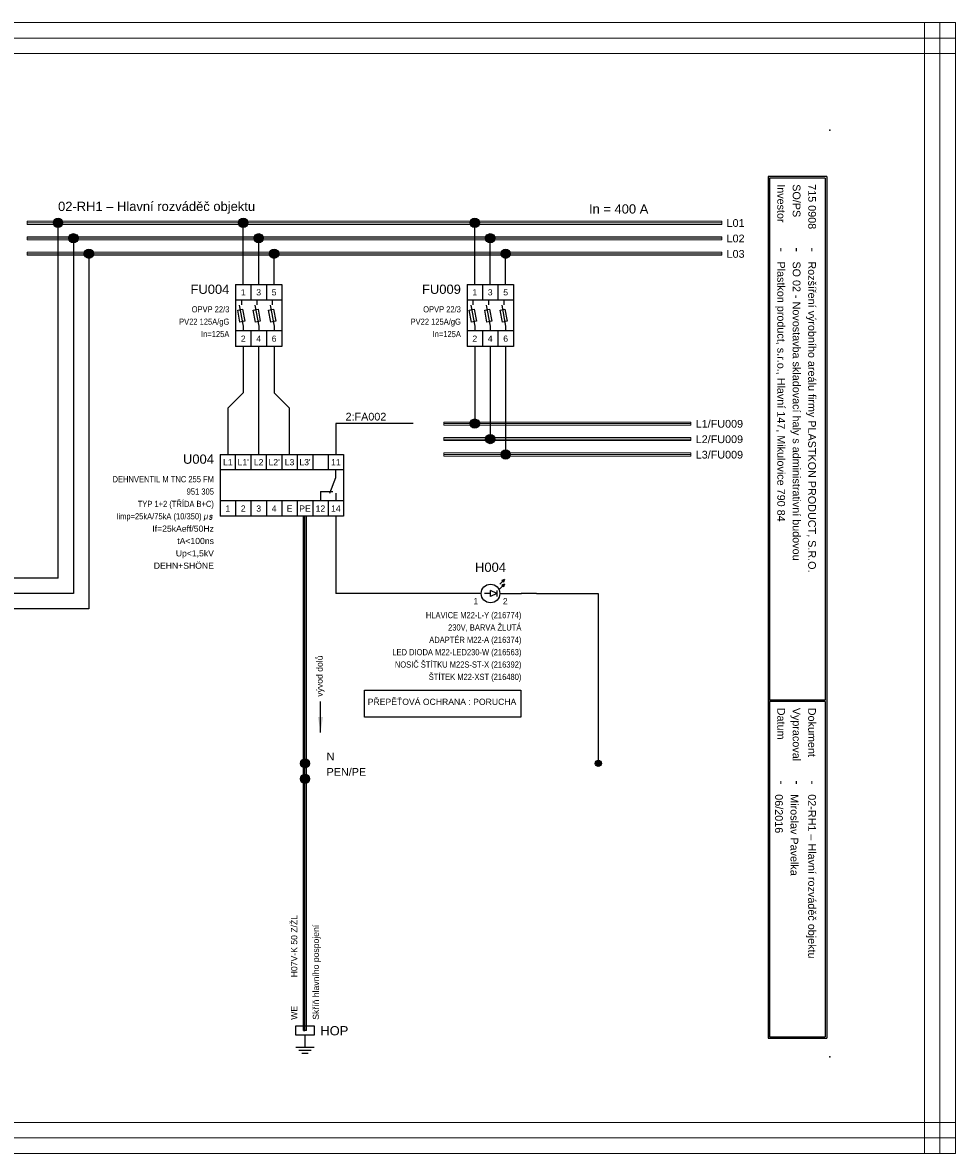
# Model space of a CAD drawing. Extents: x -721 to 7843, y 2912 to 4139.
# Tile 4 of 32: x 309 to 611, y 3359 to 3725. Entities that reach past the tile are written whole.
import ezdxf
from ezdxf.enums import TextEntityAlignment as Align

# ---------------------------------------------------------------- set-up
doc = ezdxf.new("R2010")
doc.units = 0
doc.header["$MEASUREMENT"] = 0
for name, color, linetype in [('1-KRESBA', 7, 'Continuous'), ('__Bílá', 7, 'Continuous'), ('__Oranžová', 30, 'Continuous'), ('__Rudá 010', 10, 'Continuous'), ('__Svmodrá', 4, 'Continuous'), ('__Vínová 220', 220, 'Continuous'), ('__Zelená', 3, 'Continuous'), ('__Černá 250', 7, 'Continuous')]:
    doc.layers.add(name, color=color, linetype=linetype)
doc.styles.add('Arial', font='arial.ttf')
doc.styles.add('GENERATED_STYLE_1', font='arial.ttf')
doc.styles.add('GREEKC', font='greekc', dxfattribs={"width": 0.8, "height": 1.3})
doc.styles.add('ROMANC', font='romanc', dxfattribs={"height": 2})
doc.styles.get("Standard").update_dxf_attribs({"font": 'txt.shx'})
doc.dimstyles.get("Standard").update_dxf_attribs({"dimtxt": 0.18, "dimasz": 0.18, "dimexe": 0.18, "dimexo": 0.0625, "dimgap": 0.09, "dimtad": 0, "dimtih": 1, "dimtoh": 1, "dimdec": 4, "dimzin": 0, "dimdsep": 46, "dimtxsty": 'Standard', "dimcen": 0.09, "dimadec": 0, "dimazin": 0, "dimtfac": 1, "dimtdec": 4, "dimtofl": 0, "dimtmove": 0, "dimatfit": 3, "dimfxl": 1, "dimtolj": 1, "dimtzin": 0, "dimarcsym": 0})

# ---------------------------------------------------------------- blocks, each defined once
blk = doc.blocks.new('BLK_Razítko_malé_pro_rozváděče')
at = {"layer": '__Bílá'}
for p, q in [((15, -1), (15, -20)), ((15, -1), (294, -1)), ((15.5, -1.5), (15.5, -19.5)), ((15.5, -1.5), (184.5, -1.5)), ((184.5, -1.5), (184.5, -19.5)), ((185, -1.5), (185, -19.5)), ((185, -1.5), (293.5, -1.5)), ((293.5, -19.5), (293.5, -1.5)), ((294, -20), (294, -1)), ((15, -20), (294, -20)), ((15.5, -19.5), (184.5, -19.5)), ((185, -19.5), (293.5, -19.5)), ((15, -405), (15, -419)), ((15, -405), (294, -405)), ((15.5, -405.5), (15.5, -418.5)), ((15.5, -405.5), (194.5, -405.5)), ((194.5, -405.5), (194.5, -418.5)), ((195, -405.5), (195, -418.5)), ((195, -405.5), (293.5, -405.5)), ((293.5, -405.5), (293.5, -418.5)), ((294, -405), (294, -419)), ((15, -419), (294, -419)), ((15.5, -418.5), (194.5, -418.5)), ((195, -418.5), (293.5, -418.5))]:
    blk.add_line(p, q, dxfattribs=at)
for p in [(0, 0), (300, 0), (0, -420), (300, -420)]:
    blk.add_point(p, dxfattribs=at)
at = {"layer": '__Bílá', "style": 'Arial'}
for s, height, p in [('-', 3, (38, -7)), ('Dokument', 2.5, (187, -7)), ('-', 3, (210.5, -7)), ('SO/PS', 2.5, (17.5, -12)), ('-', 3, (38, -12)), ('Vypracoval', 2.5, (187, -12)), ('-', 3, (210.5, -12)), ('Investor', 2.5, (17.5, -17)), ('Datum', 2.5, (187, -17)), ('-', 3, (38, -17)), ('-', 3, (210.5, -17)), ('PVLK PROJECT s.r.o. , Langrova 195/33,  787 01 Šumperk', 2.5, (17.5, -411)), ('Copyright © 2012 PVLK', 2.5, (197, -411)), ('Telefon: 773 836 685, mobil: 777 848 204, e-mail: %%Upavelka@pvlk.cz', 2.5, (17.5, -416)), ('Číslo dokumentu .....', 2.5, (197, -416))]:
    blk.add_text(s, height=height, dxfattribs=at).set_placement(p)
at = {"layer": '__Vínová 220', "char_height": 2.5, "attachment_point": 7, "style": 'Arial'}
for s, insert in [('715 0908', (17.5, -7)), ('Rozšíření výrobního areálu firmy PLASTKON PRODUCT, S.R.O.', (42.5, -7.75)), ('02-RH1 – Hlavní rozváděč objektu', (215, -7.75)), ('SO 02 - Novostavba skladovací haly s administrativní budovou', (42.5, -12.75)), ('Miroslav Pavelka', (215, -12.75)), ('Plastkon product, s.r.o., Hlavní 147, Mikulovice 790 84', (42.5, -17.75)), ('06/2016', (215, -17.75))]:
    blk.add_mtext(s, dxfattribs=dict(at, insert=insert))
at = {"layer": '__Vínová 220', "style": 'Arial'}
blk.add_attdef('ČÍSLO', text='', height=4, dxfattribs=at).set_placement((290, -416), align=Align.RIGHT)
blk = doc.blocks.new('HOP01')
for p, q in [((0, 0), (2, 0)), ((2, 1.5), (2, -1.5)), ((2.5, 1), (2.5, -1)), ((3, 0.5), (3, -0.5))]:
    blk.add_line(p, q)
blk.add_lwpolyline([(-1.5, 1.5), (0, 1.5), (0, -1.5), (-1.5, -1.5)], close=True)
blk = doc.blocks.new('L0001A02')
at = {"linetype": 'Continuous'}
h = blk.add_hatch(color=256, dxfattribs=at)
edge = h.paths.add_edge_path()
edge.add_arc((0, 0), 1.5, 0, 360)
blk.add_circle((0, 0), 1.5)
blk = doc.blocks.new('V0085A01')
h = blk.add_hatch(color=256)
edge = h.paths.add_edge_path()
edge.add_arc((0, 0), 1, 0, 360)
blk.add_circle((0, 0), 1)
blk = doc.blocks.new('dehn0101')
for p, q in [((-2.5, 10), (37.5, 10)), ((-2.5, 10), (-2.5, -10)), ((2.5, 5), (2.5, 10)), ((7.5, 10), (7.5, 5)), ((7.5, 10), (7.5, 5)), ((12.5, 5), (12.5, 10)), ((17.5, 10), (17.5, 5)), ((22.5, 10), (22.5, 5)), ((27.5, 10), (27.5, 5)), ((32.5, 10), (32.5, 5)), ((37.5, 10), (37.5, -10)), ((37.5, 10), (37.5, -10)), ((37.5, 5), (-2.5, 5)), ((35, 2.5), (35, 5)), ((33, -2.5), (35, 2.5)), ((30, -2), (34, -2)), ((30, -2), (30, -5)), ((35, -2.5), (35, -5)), ((37.5, -5), (-2.5, -5)), ((2.5, -5), (2.5, -10)), ((7.5, -5), (7.5, -10)), ((7.5, -5), (7.5, -10)), ((12.5, -5), (12.5, -10)), ((17.5, -5), (17.5, -10)), ((22.5, -5), (22.5, -10)), ((27.5, -5), (27.5, -10)), ((32.5, -5), (32.5, -10)), ((37.5, -10), (-2.5, -10))]:
    blk.add_line(p, q)
at = {"style": 'Arial'}
for s, p in [('L1', (0, 6.5)), ("L1'", (5, 6.5)), ('L2', (10, 6.5)), ("L2'", (15, 6.5)), ('L3', (20, 6.5)), ("L3'", (25, 6.5)), ('11', (35, 6.5)), ('1', (0, -8.5)), ('2', (5, -8.5)), ('3', (10, -8.5)), ('4', (15, -8.5)), ('E', (20, -8.5)), ('PE', (25, -8.5)), ('12', (30, -8.5)), ('14', (35, -8.5))]:
    blk.add_text(s, height=2, dxfattribs=at).set_placement(p, align=Align.CENTER)
at = {"oblique": 10, "width": 0.8}
for s, style, p in [('m', 'GREEKC', (-6.5, -11)), ('s', 'ROMANC', (-5, -11))]:
    blk.add_text(s, height=2, dxfattribs=dict(at, style=style)).set_placement(p, align=Align.RIGHT)
at = {"style": 'Arial'}
for tag, height, p in [('POPIS', 3, (-4.5, 7)), ('IF', 2, (-4.5, -15)), ('TR', 2, (-4.5, -19)), ('UP', 2, (-4.5, -23)), ('DOPLŇ1', 2, (-4.5, -27))]:
    blk.add_attdef(tag, text='', height=height, dxfattribs=at).set_placement(p, align=Align.RIGHT)
at = {"style": 'Arial', "width": 0.8}
for tag, p in [('TYP', (-4.5, 1)), ('KATALOG', (-4.5, -3)), ('TŘÍDA', (-4.5, -7)), ('IIMP', (-8.5, -11))]:
    blk.add_attdef(tag, text='', height=2, dxfattribs=at).set_placement(p, align=Align.RIGHT)
blk = doc.blocks.new('*X10')
at = {"color": 0, "linetype": 'Continuous'}
for p, q in [((988.7, 4312.7), (988.7, 4312.7)), ((989.2, 4312.2), (988.7, 4312.7)), ((988.72, 4312.68), (988.78, 4312.73)), ((989.21, 4312.24), (988.74, 4312.71)), ((988.75, 4312.65), (988.85, 4312.76)), ((988.77, 4312.63), (988.92, 4312.78)), ((989.23, 4312.27), (988.77, 4312.73)), ((988.79, 4312.61), (988.99, 4312.81)), ((989.24, 4312.3), (988.8, 4312.74)), ((988.81, 4312.59), (989.06, 4312.84)), ((989.25, 4312.33), (988.83, 4312.75)), ((988.84, 4312.56), (989.14, 4312.86)), ((988.86, 4312.54), (989.21, 4312.89)), ((989.26, 4312.37), (988.87, 4312.76)), ((988.88, 4312.52), (989.28, 4312.92)), ((988.9, 4312.5), (989.35, 4312.94)), ((989.27, 4312.4), (988.9, 4312.77)), ((988.93, 4312.47), (989.42, 4312.97)), ((989.29, 4312.43), (988.93, 4312.79)), ((988.95, 4312.45), (989.5, 4313)), ((989.3, 4312.46), (988.96, 4312.8)), ((988.97, 4312.43), (989.47, 4312.93)), ((988.99, 4312.41), (989.45, 4312.86)), ((989.31, 4312.5), (989, 4312.81)), ((989.02, 4312.38), (989.42, 4312.79)), ((989.32, 4312.53), (989.03, 4312.82)), ((989.04, 4312.36), (989.39, 4312.72)), ((989.34, 4312.56), (989.06, 4312.84)), ((989.06, 4312.34), (989.37, 4312.65)), ((989.08, 4312.32), (989.34, 4312.57)), ((989.35, 4312.6), (989.1, 4312.85)), ((989.11, 4312.29), (989.31, 4312.5)), ((989.36, 4312.63), (989.13, 4312.86)), ((989.13, 4312.27), (989.29, 4312.43)), ((989.37, 4312.66), (989.16, 4312.87)), ((989.38, 4312.69), (989.19, 4312.88)), ((989.4, 4312.73), (989.23, 4312.9)), ((989.41, 4312.76), (989.26, 4312.91)), ((989.42, 4312.79), (989.29, 4312.92)), ((989.43, 4312.82), (989.32, 4312.93)), ((989.45, 4312.86), (989.36, 4312.95)), ((989.46, 4312.89), (989.39, 4312.96)), ((989.47, 4312.92), (989.42, 4312.97)), ((989.48, 4312.95), (989.45, 4312.98)), ((989.5, 4312.99), (989.49, 4313)), ((989.15, 4312.25), (989.26, 4312.36)), ((989.17, 4312.23), (989.23, 4312.29)), ((989.2, 4312.2), (989.21, 4312.21))]:
    blk.add_line(p, q, dxfattribs=at)
blk = doc.blocks.new('MOE01004')
for p, q in [((3, 3), (4.5, 4.5)), ((4.5, 4.5), (3.7, 4.2)), ((3.7, 4.2), (4.2, 3.7)), ((4.5, 4.5), (4.2, 3.7)), ((-3, 0), (-10, 0)), ((0, 0), (-2, 0)), ((2, 0), (0, 1)), ((0, -1), (0, 1)), ((2, 0), (0, -1)), ((2, 1), (2, -1)), ((3, 1.5), (4.5, 3)), ((3, 0), (10, 0)), ((4.5, 3), (3.7, 2.7)), ((3.7, 2.7), (4.2, 2.2)), ((4.5, 3), (4.2, 2.2))]:
    blk.add_line(p, q)
blk.add_circle((0, 0), 3)
for p in [(-985, -4308.5), (-985, -4310)]:
    blk.add_blockref('*X10', p)
at = {"style": 'Arial'}
blk.add_attdef('POPIS', text='', height=3, dxfattribs=at).set_placement((0, 7), align=Align.CENTER)
blk.add_attdef('1', text='', height=2, dxfattribs=at).set_placement((-4, -3.5), align=Align.RIGHT)
blk.add_attdef('2', (4, -3.5), '', height=2, dxfattribs=at)
at = {"style": 'Arial', "width": 0.8}
for tag, p in [('TYP', (10, -8)), ('BARVA', (10, -12)), ('DOPLŇ1', (10, -16)), ('DOPLŇ2', (10, -20)), ('DOPLŇ3', (10, -24)), ('DOPLŇ4', (10, -28)), ('DOPLŇ5', (10, -32))]:
    blk.add_attdef(tag, text='', height=2, dxfattribs=at).set_placement(p, align=Align.RIGHT)
blk = doc.blocks.new('OEZA2501')
for p, q in [((-2.5, 10), (-2.5, -10)), ((-2.5, 10), (12.5, 10)), ((2.5, 10), (2.5, 5)), ((7.5, 10), (7.5, 5)), ((12.5, 10), (12.5, -10)), ((12.5, 5), (-2.5, 5)), ((-0.5, 3.5), (-0.5, 5)), ((4.5, 3.5), (4.5, 5)), ((9.5, 3.5), (9.5, 5)), ((-1.79, 1.76), (-0.21, 2.05)), ((-1.06, -2.17), (-1.79, 1.76)), ((-1.27, 3.38), (0, -3.5)), ((-0.21, 2.05), (0.51, -1.88)), ((3.21, 1.76), (4.79, 2.05)), ((3.94, -2.17), (3.21, 1.76)), ((3.73, 3.38), (5, -3.5)), ((4.79, 2.05), (5.51, -1.88)), ((8.21, 1.76), (9.79, 2.05)), ((8.94, -2.17), (8.21, 1.76)), ((8.73, 3.38), (10, -3.5)), ((9.79, 2.05), (10.51, -1.88)), ((0.51, -1.88), (-1.06, -2.17)), ((0, -3.5), (0, -5)), ((5.51, -1.88), (3.94, -2.17)), ((5, -3.5), (5, -5)), ((10.51, -1.88), (8.94, -2.17)), ((10, -3.5), (10, -5)), ((12.5, -5), (-2.5, -5)), ((2.5, -5), (2.5, -10)), ((7.5, -5), (7.5, -10)), ((12.5, -10), (-2.5, -10))]:
    blk.add_line(p, q)
at = {"style": 'Arial'}
for s, p in [('1', (0, 6.5)), ('3', (5, 6.5)), ('5', (10, 6.5)), ('2', (0, -8.5)), ('4', (5, -8.5)), ('6', (10, -8.5))]:
    blk.add_text(s, height=2, dxfattribs=at).set_placement(p, align=Align.CENTER)
blk.add_attdef('POPIS', text='', height=3, dxfattribs=at).set_placement((-4.5, 7), align=Align.RIGHT)
at = {"style": 'Arial', "width": 0.8}
for tag, p in [('TYP', (-4.5, 1)), ('POJISTKA', (-4.5, -3)), ('PROUD', (-4.5, -7)), ('DOPLŇ1', (-4.5, -11)), ('DOPLŇ2', (-4.5, -15))]:
    blk.add_attdef(tag, text='', height=2, dxfattribs=at).set_placement(p, align=Align.RIGHT)

msp = doc.modelspace()

# ---------------------------------------------------------------- linework, layer by layer
at = {"layer": '1-KRESBA'}
for p, q in [((320, 3545), (320, 3660)), ((380, 3640), (380, 3660)), ((455, 3640), (455, 3660)), ((325, 3655), (325, 3540)), ((385, 3640), (385, 3655)), ((460, 3640), (460, 3655)), ((330, 3650), (330, 3535)), ((390, 3640), (390, 3650)), ((465, 3640), (465, 3650)), ((380, 3620), (380, 3605)), ((385, 3585), (385, 3620)), ((390, 3620), (390, 3605)), ((455, 3620), (455, 3595)), ((460, 3620), (460, 3590)), ((465, 3620), (465, 3585)), ((380, 3605), (375, 3600)), ((390, 3605), (395, 3600)), ((375, 3600), (375, 3585)), ((395, 3585), (395, 3600)), ((435, 3595), (410, 3595)), ((410, 3595), (410, 3585)), ((399.5, 3398.53), (399.5, 3565)), ((399.5, 3565), (400, 3565)), ((400, 3398.53), (400, 3565)), ((400.5, 3565), (400, 3565)), ((400.5, 3398.53), (400.5, 3565)), ((410, 3565), (410, 3540)), ((320, 3545), (195, 3545)), ((325, 3540), (205, 3540)), ((450, 3540), (410, 3540)), ((475, 3540), (470, 3540)), ((475, 3540), (495, 3540)), ((495, 3540), (495, 3485)), ((330, 3535), (215, 3535)), ((399.5, 3398.53), (400, 3398.53)), ((400.5, 3398.53), (400, 3398.53))]:
    msp.add_line(p, q, dxfattribs=at)
at = {"layer": '__Oranžová', "lineweight": 0}
for p, q in [((310, 3660.5), (310, 3660)), ((310, 3660.5), (535, 3660.5)), ((310, 3659.5), (310, 3660)), ((310, 3660), (535, 3660)), ((310, 3659.5), (535, 3659.5)), ((535, 3660.5), (535, 3660)), ((535, 3659.5), (535, 3660)), ((310, 3655.5), (310, 3655)), ((310, 3655.5), (535, 3655.5)), ((310, 3654.5), (310, 3655)), ((310, 3655), (535, 3655)), ((310, 3654.5), (535, 3654.5)), ((535, 3655.5), (535, 3655)), ((535, 3654.5), (535, 3655)), ((310, 3650.5), (310, 3650)), ((310, 3650.5), (535, 3650.5)), ((310, 3649.5), (310, 3650)), ((310, 3650), (535, 3650)), ((535, 3650.5), (535, 3650)), ((535, 3649.5), (535, 3650)), ((310, 3649.5), (535, 3649.5)), ((445, 3595.5), (445, 3595)), ((445, 3595.5), (525, 3595.5)), ((445, 3594.5), (445, 3595)), ((445, 3595), (525, 3595)), ((525, 3595.5), (525, 3595)), ((525, 3594.5), (525, 3595)), ((445, 3594.5), (525, 3594.5)), ((445, 3590.5), (445, 3590)), ((445, 3590.5), (525, 3590.5)), ((445, 3589.5), (445, 3590)), ((445, 3590), (525, 3590)), ((445, 3589.5), (525, 3589.5)), ((525, 3590.5), (525, 3590)), ((525, 3589.5), (525, 3590)), ((445, 3585.5), (445, 3585)), ((445, 3585.5), (525, 3585.5)), ((445, 3584.5), (445, 3585)), ((445, 3585), (525, 3585)), ((445, 3584.5), (525, 3584.5)), ((525, 3585.5), (525, 3585)), ((525, 3584.5), (525, 3585))]:
    msp.add_line(p, q, dxfattribs=at)
at = {"layer": '__Vínová 220', "lineweight": 0}
for p, q in [((114.29, 3724.82), (610.69, 3724.82)), ((600.69, 3358.74), (600.69, 3724.82)), ((600.69, 3724.82), (605.69, 3724.82)), ((605.69, 3358.74), (605.69, 3724.82)), ((610.69, 3724.82), (605.69, 3724.82)), ((610.69, 3724.82), (610.69, 3719.82)), ((610.69, 3358.74), (610.69, 3724.82)), ((114.29, 3719.82), (610.69, 3719.82)), ((610.69, 3714.82), (610.69, 3719.82)), ((114.29, 3714.82), (610.69, 3714.82)), ((114.29, 3368.74), (610.69, 3368.74)), ((610.69, 3368.74), (610.69, 3363.74)), ((114.29, 3363.74), (610.69, 3363.74)), ((610.69, 3358.74), (610.69, 3363.74)), ((114.29, 3358.74), (610.69, 3358.74)), ((600.69, 3358.74), (605.69, 3358.74)), ((610.69, 3358.74), (605.69, 3358.74))]:
    msp.add_line(p, q, dxfattribs=at)
at = {"layer": '__Černá 250'}
msp.add_lwpolyline([(419.32, 3508.75), (469.97, 3508.75), (469.97, 3500.01), (419.32, 3500.01)], close=True, dxfattribs=at)

# ---------------------------------------------------------------- block references
at = {"color": 250, "linetype": 'Continuous'}
msp.add_blockref('V0085A01', (495, 3485), dxfattribs=at)
at = {"layer": '1-KRESBA', "rotation": 270}
msp.add_blockref('BLK_Razítko_malé_pro_rozváděče', (570, 3690), dxfattribs=at).add_auto_attribs({'ČÍSLO': '21.2'})
at = {"layer": '1-KRESBA'}
for p in [(320, 3660), (380, 3660), (455, 3660), (325, 3655), (385, 3655), (460, 3655), (330, 3650), (390, 3650), (465, 3650), (455, 3595), (460, 3590), (465, 3585), (400, 3485), (400, 3480)]:
    msp.add_blockref('L0001A02', p, dxfattribs=at)
at = {"layer": '__Černá 250'}
for name, p, values in [('OEZA2501', (380, 3630), {'POPIS': 'FU004', 'TYP': 'OPVP 22/3', 'POJISTKA': 'PV22 125A/gG', 'PROUD': 'In=125A'}), ('OEZA2501', (455, 3630), {'POPIS': 'FU009', 'TYP': 'OPVP 22/3', 'POJISTKA': 'PV22 125A/gG', 'PROUD': 'In=125A'}), ('dehn0101', (375, 3575), {'POPIS': 'U004', 'TYP': 'DEHNVENTIL M TNC 255 FM', 'KATALOG': '951 305', 'TŘÍDA': 'TYP 1+2 (TŘÍDA B+C)', 'IIMP': 'Iimp=25kA/75kA (10/350)', 'IF': 'If=25kAeff/50Hz', 'TR': 'tA<100ns', 'UP': 'Up<1,5kV', 'DOPLŇ1': 'DEHN+SHÖNE'})]:
    msp.add_blockref(name, p, dxfattribs=at).add_auto_attribs(values)
ref = msp.add_blockref('MOE01004', (460.1, 3540), dxfattribs=at)
ref.add_attrib('POPIS', 'H004', dxfattribs={"layer": '0', "height": 3, "style": 'Arial'}).set_placement((460.1, 3547), align=Align.CENTER)
ref.add_attrib('TYP', 'HLAVICE M22-L-Y (216774)', dxfattribs={"layer": '0', "height": 2, "style": 'Arial', "width": 0.8}).set_placement((470.1, 3532), align=Align.RIGHT)
ref.add_attrib('BARVA', '230V, BARVA ŽLUTÁ', dxfattribs={"layer": '0', "height": 2, "style": 'Arial', "width": 0.8}).set_placement((470.1, 3528), align=Align.RIGHT)
ref.add_attrib('DOPLŇ1', 'ADAPTÉR M22-A (216374)', dxfattribs={"layer": '0', "height": 2, "style": 'Arial', "width": 0.8}).set_placement((470.1, 3524), align=Align.RIGHT)
ref.add_attrib('DOPLŇ2', 'LED DIODA M22-LED230-W (216563)', dxfattribs={"layer": '0', "height": 2, "style": 'Arial', "width": 0.8}).set_placement((470.1, 3520), align=Align.RIGHT)
ref.add_attrib('DOPLŇ3', 'NOSIČ ŠTÍTKU M22S-ST-X (216392)', dxfattribs={"layer": '0', "height": 2, "style": 'Arial', "width": 0.8}).set_placement((470.1, 3516), align=Align.RIGHT)
ref.add_attrib('DOPLŇ4', 'ŠTÍTEK M22-XST (216480)', dxfattribs={"layer": '0', "height": 2, "style": 'Arial', "width": 0.8}).set_placement((470.1, 3512), align=Align.RIGHT)
ref.add_attrib('1', '1', dxfattribs={"layer": '0', "height": 2, "style": 'Arial'}).set_placement((456.1, 3536.5), align=Align.RIGHT)
ref.add_attrib('2', '2', (464.1, 3536.5), dxfattribs={"layer": '0', "height": 2, "style": 'Arial'})
at = {"layer": '__Černá 250', "xscale": 2, "yscale": 2, "zscale": 2, "rotation": 270}
msp.add_blockref('HOP01', (400, 3397.03), dxfattribs=at)

# ---------------------------------------------------------------- texts
at = {"layer": '1-KRESBA', "color": 4, "linetype": 'Continuous', "style": 'Arial'}
msp.add_text('In = 400 A', height=3, dxfattribs=at).set_placement((492, 3663))
at = {"layer": '1-KRESBA', "style": 'Arial'}
msp.add_text('2:FA002', height=2.5, dxfattribs=at).set_placement((413.14, 3596))
at = {"layer": '__Bílá', "insert": (320.01, 3662.93), "char_height": 3, "attachment_point": 7, "style": 'Arial'}
msp.add_mtext('02-RH1 – Hlavní rozváděč objektu', dxfattribs=at)
at = {"layer": '__Oranžová', "lineweight": 0, "style": 'Arial'}
for s, p in [('L01', (536.57, 3658.69)), ('L02', (536.57, 3653.69)), ('L03', (536.57, 3648.69)), ('L1/FU009', (526.57, 3593.69)), ('L2/FU009', (526.57, 3588.69)), ('L3/FU009', (526.57, 3583.69))]:
    msp.add_text(s, height=2.5, dxfattribs=at).set_placement(p)
at = {"layer": '__Rudá 010', "style": 'Arial'}
for s, p in [('H07V-K 50 Z/ŽL', (397.5, 3415.74)), ('WE', (397.5, 3402))]:
    msp.add_text(s, height=2, rotation=90, dxfattribs=at).set_placement(p)
at = {"layer": '__Rudá 010', "style": 'GENERATED_STYLE_1'}
msp.add_text('HOP', height=3, dxfattribs=at).set_placement((404.97, 3396.94))
at = {"layer": '__Rudá 010', "insert": (420.33, 3505.93), "char_height": 2, "width": 52.9658, "attachment_point": 1, "style": 'Arial'}
msp.add_mtext('PŘEPĚŤOVÁ OCHRANA : PORUCHA', dxfattribs=at)
at = {"layer": '__Rudá 010', "insert": (402.53, 3402), "char_height": 2, "width": 62.8406, "attachment_point": 1, "rotation": 90, "style": 'Arial'}
msp.add_mtext('Skříň hlavního pospojení', dxfattribs=at)
at = {"layer": '__Svmodrá', "linetype": 'Continuous', "style": 'Arial'}
msp.add_text('N', height=2.5, dxfattribs=at).set_placement((407, 3486))
at = {"layer": '__Zelená', "linetype": 'Continuous', "style": 'Arial'}
msp.add_text('PEN/PE', height=2.5, dxfattribs=at).set_placement((407, 3481))
at = {"layer": '__Černá 250', "style": 'Arial'}
msp.add_text('vývod dolů', height=2, rotation=90, dxfattribs=at).set_placement((405.72, 3506.58))

# ---------------------------------------------------------------- leaders
at = {"layer": '1-KRESBA', "color": 250, "linetype": 'Continuous'}
msp.add_leader([(405.02, 3495), (405.02, 3505)], dimstyle='Standard', override={"dimtxt": 3, "dimasz": 5, "dimexe": 2.5, "dimexo": 2.5, "dimgap": 1.5, "dimtad": 0, "dimtih": 0, "dimtoh": 0, "dimdec": 2, "dimcen": -3, "dimdle": 1.25, "dimadec": 4, "dimtfac": 0.75, "dimtdec": 2, "dimtmove": 2, "dimtvp": 1.5}, dxfattribs=at)

doc.saveas('drawing.dxf')
